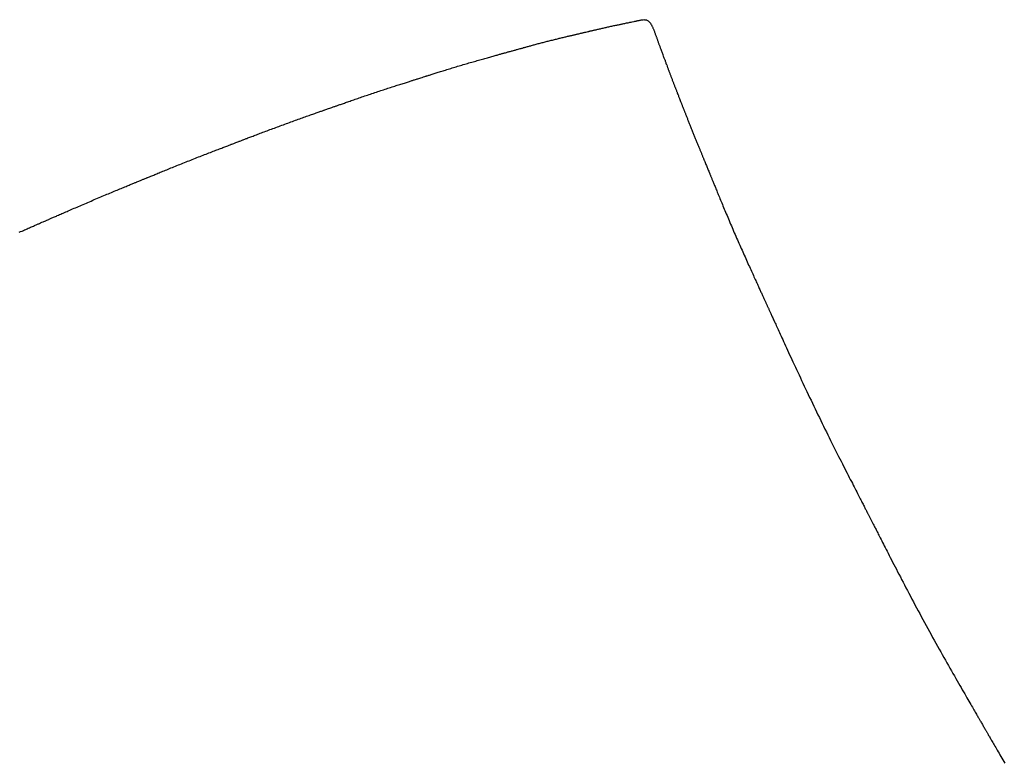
# Model space of a CAD drawing. Header units: millimetres. Extents: x -4577 to 1032787, y -66234 to 201209.
# Tile 149 of 256: x 4371.14 to 4372.92, y -8936.72 to -8935.38. Entities that reach past the tile are written whole.
import ezdxf

# ---------------------------------------------------------------- set-up
doc = ezdxf.new("R2010")
doc.units = ezdxf.units.MM
doc.linetypes.add('510_5_2OG_ELT_1004$0$11-07-22_DS_2OG$0$AUSGEZOGEN', pattern=[0])
doc.layers.add('510_5_2OG_ELT_1004$0$11-07-22_DS_2OG$0$EBENE_1', color=8, linetype='510_5_2OG_ELT_1004$0$11-07-22_DS_2OG$0$AUSGEZOGEN')

# ---------------------------------------------------------------- blocks, each defined once
blk = doc.blocks.new('510_5_2OG_ELT_1004')
at = {"layer": '510_5_2OG_ELT_1004$0$11-07-22_DS_2OG$0$EBENE_1'}
blk.add_lwpolyline([(4371.1424, -8935.7114), (4371.1449, -8935.7102), (4371.1474, -8935.7092), (4371.1498, -8935.7081), (4371.1522, -8935.7071), (4371.1544, -8935.7061), (4371.1567, -8935.7051), (4371.1588, -8935.7041), (4371.1609, -8935.7032), (4371.1629, -8935.7024), (4371.1648, -8935.7015), (4371.1666, -8935.7007), (4371.1683, -8935.7), (4371.17, -8935.6992), (4371.1715, -8935.6986), (4371.173, -8935.6979), (4371.1744, -8935.6973), (4371.1756, -8935.6968), (4371.1768, -8935.6963), (4371.1779, -8935.6958), (4371.1789, -8935.6953), (4371.1807, -8935.6945), (4371.1823, -8935.6939), (4371.1835, -8935.6933), (4371.1854, -8935.6925), (4371.1868, -8935.6919), (4371.1889, -8935.691), (4371.1903, -8935.6904), (4371.1913, -8935.6899), (4371.1925, -8935.6894), (4371.194, -8935.6887), (4371.1957, -8935.688), (4371.1967, -8935.6875), (4371.1978, -8935.6871), (4371.1989, -8935.6866), (4371.2002, -8935.686), (4371.2015, -8935.6855), (4371.2029, -8935.6848), (4371.2044, -8935.6842), (4371.206, -8935.6835), (4371.2077, -8935.6827), (4371.2095, -8935.682), (4371.2113, -8935.6811), (4371.2133, -8935.6803), (4371.2153, -8935.6794), (4371.2174, -8935.6785), (4371.2195, -8935.6776), (4371.2217, -8935.6766), (4371.224, -8935.6756), (4371.2264, -8935.6746), (4371.2288, -8935.6735), (4371.2312, -8935.6725), (4371.2337, -8935.6714), (4371.2363, -8935.6703), (4371.2389, -8935.6692), (4371.2415, -8935.668), (4371.2442, -8935.6669), (4371.2469, -8935.6657), (4371.2497, -8935.6645), (4371.2524, -8935.6633), (4371.2552, -8935.6621), (4371.2581, -8935.6609), (4371.2609, -8935.6597), (4371.2638, -8935.6584), (4371.2666, -8935.6572), (4371.2695, -8935.656), (4371.2724, -8935.6548), (4371.2753, -8935.6535), (4371.2782, -8935.6523), (4371.2811, -8935.6511), (4371.284, -8935.6499), (4371.2868, -8935.6486), (4371.2897, -8935.6474), (4371.2926, -8935.6462), (4371.2954, -8935.645), (4371.2982, -8935.6439), (4371.301, -8935.6427), (4371.3038, -8935.6416), (4371.3065, -8935.6404), (4371.3092, -8935.6393), (4371.3118, -8935.6382), (4371.3144, -8935.6371), (4371.317, -8935.636), (4371.3195, -8935.635), (4371.322, -8935.634), (4371.3244, -8935.633), (4371.3268, -8935.632), (4371.3291, -8935.631), (4371.3313, -8935.6301), (4371.3335, -8935.6292), (4371.3356, -8935.6283), (4371.3376, -8935.6275), (4371.3396, -8935.6267), (4371.3415, -8935.6259), (4371.3433, -8935.6252), (4371.345, -8935.6245), (4371.3466, -8935.6238), (4371.3481, -8935.6232), (4371.3496, -8935.6226), (4371.3509, -8935.6221), (4371.3521, -8935.6215), (4371.3533, -8935.6211), (4371.3544, -8935.6206), (4371.3554, -8935.6202), (4371.3572, -8935.6195), (4371.3587, -8935.6189), (4371.3599, -8935.6183), (4371.3617, -8935.6176), (4371.3632, -8935.617), (4371.3653, -8935.6161), (4371.3668, -8935.6155), (4371.3677, -8935.6151), (4371.3689, -8935.6146), (4371.3704, -8935.614), (4371.3721, -8935.6133), (4371.3731, -8935.6129), (4371.3741, -8935.6125), (4371.3753, -8935.612), (4371.3765, -8935.6115), (4371.3778, -8935.611), (4371.3792, -8935.6104), (4371.3806, -8935.6098), (4371.3822, -8935.6092), (4371.3838, -8935.6085), (4371.3856, -8935.6078), (4371.3874, -8935.607), (4371.3893, -8935.6063), (4371.3912, -8935.6055), (4371.3933, -8935.6046), (4371.3954, -8935.6038), (4371.3976, -8935.6029), (4371.3998, -8935.602), (4371.4021, -8935.601), (4371.4044, -8935.6001), (4371.4068, -8935.5991), (4371.4093, -8935.5981), (4371.4118, -8935.5971), (4371.4143, -8935.5961), (4371.4169, -8935.595), (4371.4195, -8935.594), (4371.4221, -8935.5929), (4371.4248, -8935.5918), (4371.4275, -8935.5907), (4371.4302, -8935.5896), (4371.433, -8935.5885), (4371.4358, -8935.5874), (4371.4386, -8935.5863), (4371.4414, -8935.5851), (4371.4442, -8935.584), (4371.447, -8935.5829), (4371.4498, -8935.5818), (4371.4527, -8935.5807), (4371.4555, -8935.5795), (4371.4583, -8935.5784), (4371.4611, -8935.5773), (4371.4639, -8935.5762), (4371.4667, -8935.5751), (4371.4695, -8935.5741), (4371.4722, -8935.573), (4371.4749, -8935.5719), (4371.4776, -8935.5709), (4371.4803, -8935.5698), (4371.4829, -8935.5688), (4371.4855, -8935.5678), (4371.4881, -8935.5668), (4371.4906, -8935.5659), (4371.493, -8935.5649), (4371.4954, -8935.564), (4371.4978, -8935.5631), (4371.5001, -8935.5622), (4371.5024, -8935.5613), (4371.5046, -8935.5605), (4371.5067, -8935.5596), (4371.5087, -8935.5589), (4371.5107, -8935.5581), (4371.5126, -8935.5574), (4371.5145, -8935.5567), (4371.5162, -8935.556), (4371.5179, -8935.5554), (4371.5195, -8935.5548), (4371.521, -8935.5542), (4371.5224, -8935.5536), (4371.5237, -8935.5531), (4371.5249, -8935.5527), (4371.526, -8935.5522), (4371.5271, -8935.5518), (4371.529, -8935.5511), (4371.5306, -8935.5505), (4371.5319, -8935.55), (4371.534, -8935.5492), (4371.536, -8935.5484), (4371.538, -8935.5477), (4371.5394, -8935.5471), (4371.5404, -8935.5468), (4371.5416, -8935.5463), (4371.543, -8935.5458), (4371.5447, -8935.5451), (4371.5456, -8935.5447), (4371.5466, -8935.5444), (4371.5477, -8935.5439), (4371.5489, -8935.5435), (4371.5502, -8935.543), (4371.5515, -8935.5425), (4371.553, -8935.5419), (4371.5545, -8935.5414), (4371.5561, -8935.5407), (4371.5578, -8935.5401), (4371.5595, -8935.5394), (4371.5614, -8935.5387), (4371.5633, -8935.538), (4371.5653, -8935.5372), (4371.5673, -8935.5365), (4371.5694, -8935.5357), (4371.5716, -8935.5348), (4371.5738, -8935.534), (4371.5761, -8935.5331), (4371.5784, -8935.5322), (4371.5808, -8935.5314), (4371.5832, -8935.5304), (4371.5857, -8935.5295), (4371.5882, -8935.5286), (4371.5907, -8935.5276), (4371.5933, -8935.5266), (4371.5959, -8935.5257), (4371.5985, -8935.5247), (4371.6012, -8935.5237), (4371.6039, -8935.5227), (4371.6066, -8935.5217), (4371.6093, -8935.5207), (4371.612, -8935.5197), (4371.6147, -8935.5187), (4371.6175, -8935.5177), (4371.6202, -8935.5167), (4371.623, -8935.5157), (4371.6257, -8935.5147), (4371.6284, -8935.5137), (4371.6312, -8935.5127), (4371.6339, -8935.5117), (4371.6366, -8935.5107), (4371.6393, -8935.5097), (4371.6419, -8935.5088), (4371.6446, -8935.5078), (4371.6472, -8935.5069), (4371.6498, -8935.506), (4371.6523, -8935.505), (4371.6549, -8935.5041), (4371.6573, -8935.5033), (4371.6598, -8935.5024), (4371.6622, -8935.5015), (4371.6645, -8935.5007), (4371.6668, -8935.4999), (4371.6691, -8935.4991), (4371.6713, -8935.4983), (4371.6734, -8935.4976), (4371.6754, -8935.4969), (4371.6774, -8935.4962), (4371.6794, -8935.4955), (4371.6812, -8935.4948), (4371.683, -8935.4942), (4371.6847, -8935.4936), (4371.6863, -8935.493), (4371.6879, -8935.4925), (4371.6893, -8935.492), (4371.6907, -8935.4915), (4371.692, -8935.491), (4371.6932, -8935.4906), (4371.6943, -8935.4902), (4371.6953, -8935.4899), (4371.6972, -8935.4892), (4371.6987, -8935.4887), (4371.7001, -8935.4882), (4371.702, -8935.4875), (4371.704, -8935.4868), (4371.7059, -8935.4861), (4371.708, -8935.4854), (4371.7091, -8935.4851), (4371.7103, -8935.4846), (4371.7118, -8935.4841), (4371.7136, -8935.4835), (4371.7146, -8935.4831), (4371.7157, -8935.4827), (4371.7168, -8935.4823), (4371.718, -8935.4819), (4371.7193, -8935.4814), (4371.7207, -8935.481), (4371.7222, -8935.4804), (4371.7238, -8935.4799), (4371.7254, -8935.4793), (4371.7271, -8935.4787), (4371.7289, -8935.4781), (4371.7307, -8935.4775), (4371.7326, -8935.4768), (4371.7346, -8935.4761), (4371.7366, -8935.4754), (4371.7387, -8935.4747), (4371.7409, -8935.4739), (4371.7431, -8935.4731), (4371.7453, -8935.4724), (4371.7476, -8935.4716), (4371.75, -8935.4708), (4371.7524, -8935.4699), (4371.7548, -8935.4691), (4371.7572, -8935.4683), (4371.7597, -8935.4674), (4371.7622, -8935.4665), (4371.7648, -8935.4657), (4371.7673, -8935.4648), (4371.7699, -8935.4639), (4371.7725, -8935.463), (4371.7752, -8935.4622), (4371.7778, -8935.4613), (4371.7804, -8935.4604), (4371.7831, -8935.4595), (4371.7857, -8935.4586), (4371.7884, -8935.4577), (4371.791, -8935.4568), (4371.7937, -8935.456), (4371.7963, -8935.4551), (4371.7989, -8935.4542), (4371.8016, -8935.4534), (4371.8041, -8935.4525), (4371.8067, -8935.4517), (4371.8093, -8935.4509), (4371.8118, -8935.45), (4371.8143, -8935.4492), (4371.8168, -8935.4484), (4371.8192, -8935.4476), (4371.8216, -8935.4469), (4371.824, -8935.4461), (4371.8263, -8935.4454), (4371.8286, -8935.4446), (4371.8308, -8935.4439), (4371.8329, -8935.4432), (4371.8351, -8935.4426), (4371.8371, -8935.4419), (4371.8391, -8935.4413), (4371.8411, -8935.4407), (4371.8429, -8935.4401), (4371.8447, -8935.4395), (4371.8464, -8935.439), (4371.8481, -8935.4384), (4371.8497, -8935.4379), (4371.8512, -8935.4375), (4371.8526, -8935.437), (4371.8539, -8935.4366), (4371.8551, -8935.4362), (4371.8563, -8935.4358), (4371.8574, -8935.4355), (4371.8593, -8935.4349), (4371.861, -8935.4344), (4371.8624, -8935.4339), (4371.8636, -8935.4335), (4371.8653, -8935.433), (4371.867, -8935.4324), (4371.8691, -8935.4318), (4371.8714, -8935.4311), (4371.8725, -8935.4307), (4371.8739, -8935.4303), (4371.8763, -8935.4295), (4371.8773, -8935.4292), (4371.8783, -8935.4289), (4371.8794, -8935.4285), (4371.8806, -8935.4282), (4371.8819, -8935.4278), (4371.8832, -8935.4273), (4371.8846, -8935.4269), (4371.8861, -8935.4264), (4371.8877, -8935.4259), (4371.8893, -8935.4254), (4371.891, -8935.4249), (4371.8928, -8935.4243), (4371.8947, -8935.4237), (4371.8966, -8935.4231), (4371.8985, -8935.4225), (4371.9005, -8935.4219), (4371.9026, -8935.4212), (4371.9047, -8935.4206), (4371.9069, -8935.4199), (4371.9091, -8935.4192), (4371.9113, -8935.4185), (4371.9136, -8935.4178), (4371.916, -8935.4171), (4371.9183, -8935.4164), (4371.9207, -8935.4156), (4371.9231, -8935.4149), (4371.9256, -8935.4141), (4371.928, -8935.4134), (4371.9305, -8935.4126), (4371.933, -8935.4119), (4371.9355, -8935.4111), (4371.9381, -8935.4103), (4371.9406, -8935.4096), (4371.9431, -8935.4088), (4371.9457, -8935.4081), (4371.9482, -8935.4073), (4371.9508, -8935.4066), (4371.9533, -8935.4058), (4371.9559, -8935.4051), (4371.9584, -8935.4043), (4371.9609, -8935.4036), (4371.9634, -8935.4029), (4371.9659, -8935.4022), (4371.9684, -8935.4015), (4371.9708, -8935.4008), (4371.9732, -8935.4001), (4371.9756, -8935.3994), (4371.978, -8935.3987), (4371.9803, -8935.3981), (4371.9826, -8935.3974), (4371.9849, -8935.3968), (4371.9871, -8935.3961), (4371.9893, -8935.3955), (4371.9914, -8935.3949), (4371.9935, -8935.3943), (4371.9956, -8935.3938), (4371.9976, -8935.3932), (4371.9995, -8935.3927), (4372.0014, -8935.3921), (4372.0032, -8935.3916), (4372.005, -8935.3911), (4372.0067, -8935.3907), (4372.0083, -8935.3902), (4372.0099, -8935.3898), (4372.0114, -8935.3894), (4372.0128, -8935.389), (4372.0142, -8935.3886), (4372.0155, -8935.3882), (4372.0167, -8935.3879), (4372.0178, -8935.3876), (4372.0189, -8935.3873), (4372.02, -8935.387), (4372.0219, -8935.3865), (4372.0236, -8935.386), (4372.0251, -8935.3856), (4372.0264, -8935.3852), (4372.0276, -8935.3849), (4372.0287, -8935.3846), (4372.0305, -8935.3841), (4372.0321, -8935.3836), (4372.0336, -8935.3832), (4372.035, -8935.3828), (4372.0366, -8935.3824), (4372.0385, -8935.3819), (4372.0395, -8935.3816), (4372.0407, -8935.3812), (4372.0419, -8935.3809), (4372.0433, -8935.3805), (4372.0448, -8935.3801), (4372.0465, -8935.3796), (4372.0483, -8935.3791), (4372.0493, -8935.3789), (4372.0503, -8935.3786), (4372.0514, -8935.3783), (4372.0525, -8935.378), (4372.0537, -8935.3776), (4372.0549, -8935.3773), (4372.0562, -8935.3769), (4372.0575, -8935.3766), (4372.0588, -8935.3762), (4372.0602, -8935.3758), (4372.0616, -8935.3754), (4372.0631, -8935.375), (4372.0646, -8935.3746), (4372.0661, -8935.3742), (4372.0677, -8935.3738), (4372.0693, -8935.3733), (4372.0709, -8935.3729), (4372.0726, -8935.3725), (4372.0742, -8935.372), (4372.0759, -8935.3715), (4372.0776, -8935.3711), (4372.0794, -8935.3706), (4372.0811, -8935.3701), (4372.0829, -8935.3697), (4372.0847, -8935.3692), (4372.0865, -8935.3687), (4372.0883, -8935.3682), (4372.0901, -8935.3678), (4372.092, -8935.3673), (4372.0938, -8935.3668), (4372.0957, -8935.3663), (4372.0975, -8935.3659), (4372.0994, -8935.3654), (4372.1012, -8935.3649), (4372.1031, -8935.3644), (4372.1049, -8935.364), (4372.1068, -8935.3635), (4372.1086, -8935.3631), (4372.1104, -8935.3626), (4372.1123, -8935.3622), (4372.1141, -8935.3617), (4372.1159, -8935.3613), (4372.1177, -8935.3608), (4372.1194, -8935.3604), (4372.1212, -8935.36), (4372.1229, -8935.3596), (4372.1247, -8935.3591), (4372.1263, -8935.3587), (4372.128, -8935.3583), (4372.1297, -8935.3579), (4372.1313, -8935.3576), (4372.1329, -8935.3572), (4372.1345, -8935.3568), (4372.136, -8935.3565), (4372.1375, -8935.3561), (4372.139, -8935.3558), (4372.1404, -8935.3554), (4372.1418, -8935.3551), (4372.1432, -8935.3548), (4372.1445, -8935.3545), (4372.1458, -8935.3542), (4372.147, -8935.3539), (4372.1482, -8935.3536), (4372.1494, -8935.3533), (4372.1505, -8935.3531), (4372.1516, -8935.3528), (4372.1526, -8935.3526), (4372.1545, -8935.3521), (4372.1563, -8935.3517), (4372.1579, -8935.3513), (4372.1594, -8935.351), (4372.1608, -8935.3507), (4372.1621, -8935.3504), (4372.1634, -8935.3501), (4372.1645, -8935.3498), (4372.1656, -8935.3496), (4372.1666, -8935.3493), (4372.1676, -8935.3491), (4372.1696, -8935.3486), (4372.1715, -8935.3482), (4372.1725, -8935.3479), (4372.1735, -8935.3477), (4372.1745, -8935.3475), (4372.1755, -8935.3472), (4372.1765, -8935.347), (4372.1776, -8935.3468), (4372.1787, -8935.3465), (4372.1798, -8935.3462), (4372.181, -8935.346), (4372.1822, -8935.3457), (4372.1835, -8935.3454), (4372.1848, -8935.3451), (4372.1861, -8935.3448), (4372.1875, -8935.3444), (4372.189, -8935.3441), (4372.1905, -8935.3438), (4372.1921, -8935.3434), (4372.1937, -8935.343), (4372.1953, -8935.3427), (4372.1969, -8935.3423), (4372.1986, -8935.3419), (4372.2004, -8935.3415), (4372.2021, -8935.3411), (4372.2039, -8935.3407), (4372.2056, -8935.3403), (4372.2074, -8935.3399), (4372.2092, -8935.3395), (4372.211, -8935.3391), (4372.2128, -8935.3387), (4372.2146, -8935.3383), (4372.2164, -8935.3379), (4372.2182, -8935.3375), (4372.2199, -8935.3372), (4372.2216, -8935.3368), (4372.2233, -8935.3365), (4372.2249, -8935.3361), (4372.2265, -8935.3358), (4372.228, -8935.3355), (4372.2294, -8935.3352), (4372.2308, -8935.3349), (4372.2321, -8935.3346), (4372.2333, -8935.3344), (4372.2344, -8935.3341), (4372.2363, -8935.3337), (4372.2379, -8935.3334), (4372.2391, -8935.3331), (4372.241, -8935.3327), (4372.2424, -8935.3325), (4372.2437, -8935.3322), (4372.246, -8935.3317), (4372.247, -8935.3315), (4372.2482, -8935.3313), (4372.2495, -8935.331), (4372.2512, -8935.3306), (4372.2539, -8935.3301), (4372.255, -8935.3298), (4372.256, -8935.3296), (4372.2571, -8935.3294), (4372.2582, -8935.3292), (4372.2593, -8935.3289), (4372.2605, -8935.3287), (4372.2617, -8935.3285), (4372.2628, -8935.3282), (4372.264, -8935.328), (4372.2652, -8935.3278), (4372.2664, -8935.3275), (4372.2676, -8935.3273), (4372.2688, -8935.3271), (4372.27, -8935.3269), (4372.2712, -8935.3268), (4372.2723, -8935.3267), (4372.2735, -8935.3268), (4372.2747, -8935.3268), (4372.2758, -8935.327), (4372.2769, -8935.3273), (4372.278, -8935.3277), (4372.2791, -8935.3283), (4372.2802, -8935.3289), (4372.2812, -8935.3298), (4372.2822, -8935.3307), (4372.2832, -8935.3319), (4372.2842, -8935.3332), (4372.2851, -8935.3347), (4372.2861, -8935.3363), (4372.287, -8935.338), (4372.2874, -8935.339), (4372.2879, -8935.3399), (4372.2883, -8935.3409), (4372.2887, -8935.3418), (4372.2892, -8935.3429), (4372.2896, -8935.3439), (4372.2901, -8935.3449), (4372.2905, -8935.346), (4372.2909, -8935.3471), (4372.2913, -8935.3482), (4372.2918, -8935.3493), (4372.2922, -8935.3505), (4372.2926, -8935.3516), (4372.293, -8935.3528), (4372.2934, -8935.3539), (4372.2939, -8935.3551), (4372.2943, -8935.3563), (4372.2947, -8935.3575), (4372.2951, -8935.3586), (4372.2956, -8935.3598), (4372.296, -8935.361), (4372.2964, -8935.3622), (4372.2968, -8935.3634), (4372.2972, -8935.3645), (4372.2977, -8935.3657), (4372.2981, -8935.3669), (4372.2985, -8935.368), (4372.2989, -8935.3692), (4372.2993, -8935.3703), (4372.2997, -8935.3714), (4372.3002, -8935.3725), (4372.3006, -8935.3736), (4372.301, -8935.3747), (4372.3013, -8935.3758), (4372.3017, -8935.3768), (4372.3021, -8935.3779), (4372.3025, -8935.3789), (4372.3028, -8935.3798), (4372.3035, -8935.3817), (4372.3042, -8935.3835), (4372.3048, -8935.3852), (4372.3054, -8935.3868), (4372.3059, -8935.3882), (4372.3064, -8935.3895), (4372.3068, -8935.3906), (4372.3075, -8935.3925), (4372.308, -8935.3939), (4372.3087, -8935.3956), (4372.3096, -8935.3979), (4372.31, -8935.399), (4372.3106, -8935.4006), (4372.3109, -8935.4016), (4372.3113, -8935.4027), (4372.3118, -8935.404), (4372.3123, -8935.4054), (4372.3129, -8935.407), (4372.3136, -8935.4087), (4372.3143, -8935.4106), (4372.3146, -8935.4115), (4372.315, -8935.4125), (4372.3154, -8935.4135), (4372.3158, -8935.4146), (4372.3162, -8935.4156), (4372.3166, -8935.4167), (4372.317, -8935.4178), (4372.3174, -8935.4189), (4372.3178, -8935.4201), (4372.3183, -8935.4212), (4372.3187, -8935.4224), (4372.3191, -8935.4236), (4372.3196, -8935.4248), (4372.3201, -8935.426), (4372.3205, -8935.4272), (4372.321, -8935.4284), (4372.3214, -8935.4297), (4372.3219, -8935.4309), (4372.3224, -8935.4321), (4372.3229, -8935.4334), (4372.3233, -8935.4346), (4372.3238, -8935.4359), (4372.3243, -8935.4371), (4372.3247, -8935.4383), (4372.3252, -8935.4396), (4372.3257, -8935.4408), (4372.3262, -8935.442), (4372.3266, -8935.4432), (4372.3271, -8935.4444), (4372.3276, -8935.4456), (4372.328, -8935.4468), (4372.3285, -8935.448), (4372.3289, -8935.4492), (4372.3294, -8935.4503), (4372.3298, -8935.4514), (4372.3302, -8935.4526), (4372.3306, -8935.4536), (4372.3311, -8935.4547), (4372.3315, -8935.4558), (4372.3319, -8935.4568), (4372.3323, -8935.4578), (4372.3326, -8935.4588), (4372.3334, -8935.4607), (4372.3341, -8935.4625), (4372.3347, -8935.4641), (4372.3353, -8935.4656), (4372.3359, -8935.467), (4372.3363, -8935.4683), (4372.3368, -8935.4694), (4372.3375, -8935.4712), (4372.3381, -8935.4727), (4372.3389, -8935.4747), (4372.3394, -8935.476), (4372.3402, -8935.4781), (4372.3406, -8935.4792), (4372.3415, -8935.4816), (4372.3419, -8935.4826), (4372.3424, -8935.4838), (4372.3429, -8935.4851), (4372.3435, -8935.4866), (4372.3445, -8935.4892), (4372.3449, -8935.4901), (4372.3453, -8935.4911), (4372.3457, -8935.4922), (4372.3461, -8935.4932), (4372.3465, -8935.4943), (4372.347, -8935.4955), (4372.3474, -8935.4966), (4372.3479, -8935.4978), (4372.3484, -8935.4991), (4372.3489, -8935.5003), (4372.3494, -8935.5016), (4372.3499, -8935.503), (4372.3504, -8935.5043), (4372.351, -8935.5057), (4372.3515, -8935.5071), (4372.3521, -8935.5085), (4372.3526, -8935.5099), (4372.3532, -8935.5113), (4372.3538, -8935.5128), (4372.3543, -8935.5143), (4372.3549, -8935.5157), (4372.3555, -8935.5172), (4372.3561, -8935.5187), (4372.3567, -8935.5202), (4372.3573, -8935.5218), (4372.3579, -8935.5233), (4372.3585, -8935.5248), (4372.3591, -8935.5263), (4372.3598, -8935.5278), (4372.3604, -8935.5294), (4372.361, -8935.5309), (4372.3616, -8935.5324), (4372.3622, -8935.5339), (4372.3628, -8935.5354), (4372.3634, -8935.5369), (4372.364, -8935.5384), (4372.3646, -8935.5399), (4372.3652, -8935.5414), (4372.3658, -8935.5429), (4372.3664, -8935.5444), (4372.367, -8935.5458), (4372.3676, -8935.5473), (4372.3682, -8935.5487), (4372.3688, -8935.5501), (4372.3694, -8935.5516), (4372.37, -8935.553), (4372.3705, -8935.5543), (4372.3711, -8935.5557), (4372.3716, -8935.5571), (4372.3722, -8935.5584), (4372.3727, -8935.5598), (4372.3733, -8935.5611), (4372.3738, -8935.5624), (4372.3743, -8935.5636), (4372.3749, -8935.5649), (4372.3754, -8935.5661), (4372.3759, -8935.5673), (4372.3764, -8935.5685), (4372.3768, -8935.5697), (4372.3773, -8935.5709), (4372.3778, -8935.572), (4372.3782, -8935.5731), (4372.3787, -8935.5742), (4372.3791, -8935.5753), (4372.3795, -8935.5763), (4372.38, -8935.5773), (4372.3804, -8935.5784), (4372.3808, -8935.5794), (4372.3812, -8935.5803), (4372.3816, -8935.5813), (4372.382, -8935.5823), (4372.3824, -8935.5832), (4372.3832, -8935.5851), (4372.3839, -8935.5869), (4372.3846, -8935.5887), (4372.3854, -8935.5904), (4372.3861, -8935.5922), (4372.3868, -8935.5939), (4372.3875, -8935.5956), (4372.3882, -8935.5973), (4372.3889, -8935.599), (4372.3896, -8935.6007), (4372.3903, -8935.6024), (4372.391, -8935.6043), (4372.3914, -8935.6052), (4372.3918, -8935.6062), (4372.3922, -8935.6072), (4372.3926, -8935.6082), (4372.3931, -8935.6092), (4372.3935, -8935.6103), (4372.394, -8935.6114), (4372.3945, -8935.6126), (4372.395, -8935.6138), (4372.3955, -8935.615), (4372.396, -8935.6163), (4372.3966, -8935.6177), (4372.3971, -8935.6191), (4372.3977, -8935.6205), (4372.3984, -8935.622), (4372.399, -8935.6236), (4372.3997, -8935.6252), (4372.4004, -8935.6269), (4372.4011, -8935.6287), (4372.4019, -8935.6306), (4372.4026, -8935.6325), (4372.4035, -8935.6345), (4372.4043, -8935.6365), (4372.4052, -8935.6387), (4372.4061, -8935.6409), (4372.407, -8935.6432), (4372.408, -8935.6455), (4372.409, -8935.6479), (4372.41, -8935.6504), (4372.4111, -8935.653), (4372.4122, -8935.6556), (4372.4133, -8935.6582), (4372.4144, -8935.6609), (4372.4155, -8935.6637), (4372.4167, -8935.6665), (4372.4179, -8935.6693), (4372.4191, -8935.6722), (4372.4203, -8935.6751), (4372.4215, -8935.6781), (4372.4228, -8935.6811), (4372.4241, -8935.6841), (4372.4253, -8935.6872), (4372.4266, -8935.6903), (4372.428, -8935.6934), (4372.4293, -8935.6965), (4372.4306, -8935.6996), (4372.432, -8935.7028), (4372.4333, -8935.7059), (4372.4347, -8935.7091), (4372.436, -8935.7123), (4372.4374, -8935.7155), (4372.4388, -8935.7186), (4372.4402, -8935.7218), (4372.4416, -8935.725), (4372.443, -8935.7282), (4372.4443, -8935.7313), (4372.4457, -8935.7345), (4372.4471, -8935.7376), (4372.4485, -8935.7407), (4372.4499, -8935.7438), (4372.4513, -8935.7469), (4372.4526, -8935.75), (4372.454, -8935.753), (4372.4553, -8935.756), (4372.4567, -8935.759), (4372.458, -8935.762), (4372.4593, -8935.7649), (4372.4606, -8935.7678), (4372.4619, -8935.7706), (4372.4632, -8935.7734), (4372.4644, -8935.7762), (4372.4657, -8935.7789), (4372.4669, -8935.7816), (4372.4681, -8935.7842), (4372.4692, -8935.7868), (4372.4704, -8935.7893), (4372.4715, -8935.7918), (4372.4726, -8935.7942), (4372.4737, -8935.7965), (4372.4747, -8935.7988), (4372.4757, -8935.801), (4372.4767, -8935.8031), (4372.4777, -8935.8052), (4372.4786, -8935.8072), (4372.4795, -8935.8092), (4372.4803, -8935.8111), (4372.4812, -8935.8129), (4372.482, -8935.8147), (4372.4828, -8935.8164), (4372.4835, -8935.818), (4372.4842, -8935.8196), (4372.485, -8935.8212), (4372.4857, -8935.8227), (4372.4863, -8935.8242), (4372.487, -8935.8256), (4372.4876, -8935.827), (4372.4882, -8935.8283), (4372.4888, -8935.8296), (4372.4894, -8935.8309), (4372.49, -8935.8322), (4372.4905, -8935.8334), (4372.4911, -8935.8346), (4372.4916, -8935.8358), (4372.4922, -8935.8369), (4372.4927, -8935.8381), (4372.4932, -8935.8392), (4372.4937, -8935.8403), (4372.4942, -8935.8414), (4372.4947, -8935.8425), (4372.4952, -8935.8436), (4372.4957, -8935.8446), (4372.4962, -8935.8457), (4372.4967, -8935.8468), (4372.4972, -8935.8479), (4372.4977, -8935.8489), (4372.4982, -8935.85), (4372.4987, -8935.8512), (4372.4992, -8935.8523), (4372.4997, -8935.8535), (4372.5003, -8935.8547), (4372.5008, -8935.8559), (4372.5014, -8935.8572), (4372.502, -8935.8585), (4372.5027, -8935.8599), (4372.5033, -8935.8614), (4372.504, -8935.8629), (4372.5047, -8935.8644), (4372.5055, -8935.8661), (4372.5063, -8935.8678), (4372.5071, -8935.8696), (4372.5079, -8935.8714), (4372.5088, -8935.8734), (4372.5098, -8935.8755), (4372.5108, -8935.8776), (4372.5118, -8935.8799), (4372.5129, -8935.8822), (4372.514, -8935.8847), (4372.5152, -8935.8873), (4372.5165, -8935.89), (4372.5178, -8935.8929), (4372.5191, -8935.8959), (4372.5205, -8935.899), (4372.522, -8935.9022), (4372.5236, -8935.9056), (4372.5252, -8935.9092), (4372.5269, -8935.9128), (4372.5286, -8935.9166), (4372.5304, -8935.9205), (4372.5322, -8935.9245), (4372.5341, -8935.9286), (4372.536, -8935.9328), (4372.538, -8935.9371), (4372.54, -8935.9415), (4372.5421, -8935.946), (4372.5442, -8935.9505), (4372.5464, -8935.9552), (4372.5486, -8935.9599), (4372.5508, -8935.9647), (4372.5531, -8935.9695), (4372.5554, -8935.9745), (4372.5577, -8935.9794), (4372.56, -8935.9844), (4372.5624, -8935.9895), (4372.5648, -8935.9946), (4372.5673, -8935.9997), (4372.5697, -8936.0049), (4372.5722, -8936.0101), (4372.5747, -8936.0153), (4372.5772, -8936.0205), (4372.5797, -8936.0258), (4372.5822, -8936.031), (4372.5847, -8936.0362), (4372.5873, -8936.0415), (4372.5898, -8936.0467), (4372.5924, -8936.0519), (4372.5949, -8936.0571), (4372.5975, -8936.0623), (4372.6, -8936.0675), (4372.6026, -8936.0726), (4372.6051, -8936.0777), (4372.6076, -8936.0827), (4372.6101, -8936.0878), (4372.6126, -8936.0927), (4372.615, -8936.0976), (4372.6175, -8936.1025), (4372.6199, -8936.1073), (4372.6222, -8936.112), (4372.6246, -8936.1167), (4372.6269, -8936.1212), (4372.6292, -8936.1257), (4372.6314, -8936.1302), (4372.6336, -8936.1345), (4372.6358, -8936.1387), (4372.6379, -8936.1429), (4372.64, -8936.1469), (4372.642, -8936.1509), (4372.6439, -8936.1547), (4372.6458, -8936.1584), (4372.6477, -8936.162), (4372.6495, -8936.1655), (4372.6512, -8936.1689), (4372.6528, -8936.1721), (4372.6544, -8936.1752), (4372.6559, -8936.1781), (4372.6574, -8936.181), (4372.6588, -8936.1837), (4372.6601, -8936.1863), (4372.6614, -8936.1888), (4372.6626, -8936.1911), (4372.6637, -8936.1934), (4372.6649, -8936.1956), (4372.6659, -8936.1976), (4372.6669, -8936.1996), (4372.6679, -8936.2015), (4372.6688, -8936.2033), (4372.6697, -8936.2051), (4372.6706, -8936.2068), (4372.6714, -8936.2084), (4372.6722, -8936.2099), (4372.6729, -8936.2114), (4372.6737, -8936.2128), (4372.6744, -8936.2142), (4372.6751, -8936.2155), (4372.6757, -8936.2168), (4372.6764, -8936.218), (4372.677, -8936.2193), (4372.6776, -8936.2205), (4372.6782, -8936.2216), (4372.6788, -8936.2228), (4372.6794, -8936.2239), (4372.68, -8936.2251), (4372.6805, -8936.2262), (4372.6811, -8936.2273), (4372.6817, -8936.2284), (4372.6823, -8936.2296), (4372.6829, -8936.2307), (4372.6835, -8936.2319), (4372.6841, -8936.2331), (4372.6847, -8936.2343), (4372.6854, -8936.2356), (4372.686, -8936.2369), (4372.6867, -8936.2382), (4372.6874, -8936.2396), (4372.6882, -8936.2411), (4372.6889, -8936.2426), (4372.6897, -8936.2442), (4372.6906, -8936.2458), (4372.6914, -8936.2475), (4372.6924, -8936.2493), (4372.6933, -8936.2511), (4372.6943, -8936.2531), (4372.6954, -8936.2551), (4372.6964, -8936.2573), (4372.6976, -8936.2595), (4372.6988, -8936.2618), (4372.7, -8936.2643), (4372.7014, -8936.2669), (4372.7027, -8936.2696), (4372.7042, -8936.2724), (4372.7057, -8936.2753), (4372.7073, -8936.2784), (4372.7089, -8936.2816), (4372.7106, -8936.285), (4372.7124, -8936.2885), (4372.7143, -8936.2921), (4372.7162, -8936.2959), (4372.7182, -8936.2998), (4372.7203, -8936.3038), (4372.7224, -8936.3079), (4372.7246, -8936.3121), (4372.7268, -8936.3165), (4372.7291, -8936.3209), (4372.7314, -8936.3254), (4372.7338, -8936.33), (4372.7363, -8936.3347), (4372.7387, -8936.3395), (4372.7413, -8936.3444), (4372.7438, -8936.3493), (4372.7465, -8936.3543), (4372.7491, -8936.3594), (4372.7518, -8936.3645), (4372.7545, -8936.3696), (4372.7572, -8936.3748), (4372.76, -8936.3801), (4372.7628, -8936.3853), (4372.7656, -8936.3906), (4372.7685, -8936.396), (4372.7713, -8936.4013), (4372.7742, -8936.4067), (4372.7771, -8936.4121), (4372.78, -8936.4174), (4372.783, -8936.4228), (4372.7859, -8936.4282), (4372.7888, -8936.4336), (4372.7918, -8936.4389), (4372.7947, -8936.4442), (4372.7977, -8936.4495), (4372.8006, -8936.4548), (4372.8035, -8936.4601), (4372.8064, -8936.4653), (4372.8093, -8936.4704), (4372.8122, -8936.4755), (4372.815, -8936.4806), (4372.8178, -8936.4856), (4372.8206, -8936.4905), (4372.8234, -8936.4954), (4372.8261, -8936.5002), (4372.8288, -8936.5049), (4372.8314, -8936.5095), (4372.834, -8936.514), (4372.8365, -8936.5185), (4372.839, -8936.5228), (4372.8415, -8936.527), (4372.8438, -8936.5312), (4372.8461, -8936.5352), (4372.8484, -8936.5391), (4372.8506, -8936.5429), (4372.8527, -8936.5465), (4372.8547, -8936.55), (4372.8567, -8936.5534), (4372.8585, -8936.5566), (4372.8603, -8936.5597), (4372.862, -8936.5626), (4372.8636, -8936.5654), (4372.8651, -8936.5681), (4372.8666, -8936.5706), (4372.8679, -8936.5729), (4372.8692, -8936.5752), (4372.8705, -8936.5773), (4372.8716, -8936.5793), (4372.8727, -8936.5812), (4372.8738, -8936.583), (4372.8747, -8936.5847), (4372.8756, -8936.5862), (4372.8765, -8936.5877), (4372.8773, -8936.5891), (4372.8781, -8936.5905), (4372.8788, -8936.5917), (4372.8795, -8936.5929), (4372.8801, -8936.594), (4372.8807, -8936.595), (4372.8813, -8936.596), (4372.8818, -8936.597), (4372.8829, -8936.5987), (4372.8838, -8936.6003), (4372.8847, -8936.6018), (4372.8855, -8936.6033), (4372.8863, -8936.6047), (4372.8871, -8936.6061), (4372.888, -8936.6076), (4372.8889, -8936.6092), (4372.8898, -8936.6108), (4372.8904, -8936.6117), (4372.8909, -8936.6126), (4372.8914, -8936.6135), (4372.892, -8936.6145), (4372.8926, -8936.6156), (4372.8932, -8936.6166), (4372.8939, -8936.6178), (4372.8946, -8936.619), (4372.8953, -8936.6202), (4372.896, -8936.6215), (4372.8968, -8936.6229), (4372.8977, -8936.6244), (4372.8986, -8936.6259), (4372.8995, -8936.6275), (4372.9005, -8936.6292), (4372.9015, -8936.6309), (4372.9026, -8936.6328), (4372.9037, -8936.6347), (4372.9049, -8936.6368), (4372.9061, -8936.6389), (4372.9074, -8936.6412), (4372.9088, -8936.6435), (4372.9102, -8936.646), (4372.9116, -8936.6485), (4372.9132, -8936.6512), (4372.9148, -8936.6539), (4372.9164, -8936.6567), (4372.9181, -8936.6596), (4372.9198, -8936.6626), (4372.9216, -8936.6657), (4372.9234, -8936.6688), (4372.9253, -8936.672)], dxfattribs=at)

msp = doc.modelspace()

# ---------------------------------------------------------------- block references
msp.add_blockref('510_5_2OG_ELT_1004', (0, -0.0503))

doc.saveas('drawing.dxf')
